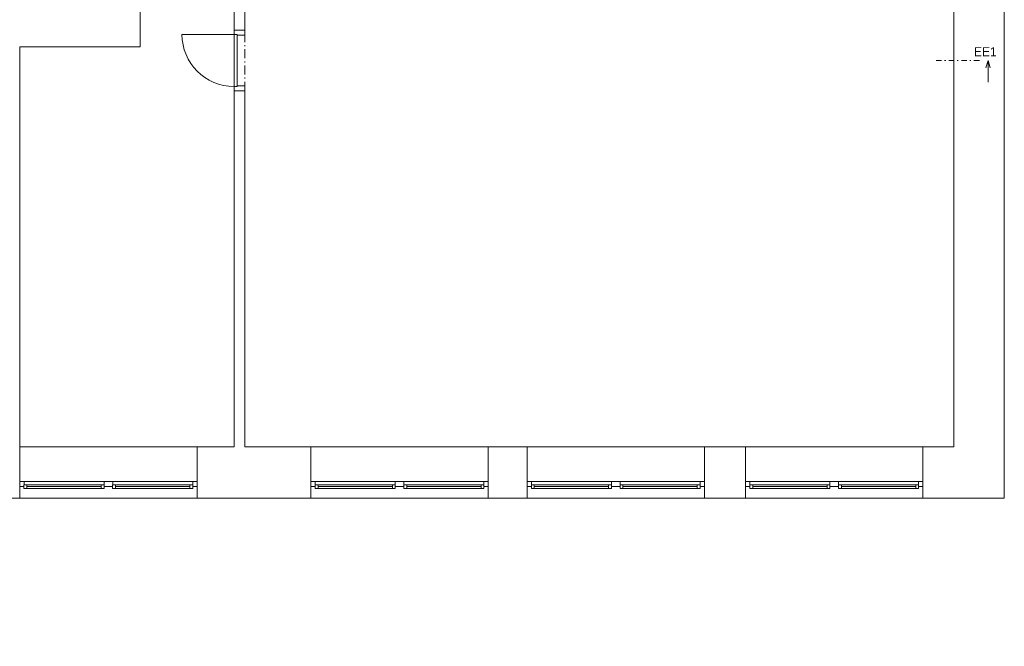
# Model space of a CAD drawing. Header units: millimetres. Extents: x -13540 to 53600, y -37870 to 10383.
# Tile 25 of 26: x 39940 to 53600, y -13526 to -4835. Entities that reach past the tile are written whole.
import ezdxf

# ---------------------------------------------------------------- set-up
doc = ezdxf.new("R2010")
doc.units = ezdxf.units.MM
doc.header["$MEASUREMENT"] = 0
doc.linetypes.add('Čerchovaná M', pattern=[225, 125, -42.5, 15, -42.5])
doc.linetypes.add('Čerchovaná S', pattern=[175, 75, -42.5, 15, -42.5])
for name, color, linetype in [('02_Desky', 7, 'Continuous'), ('02_Zdi VNITŘNÍ - nenosné', 7, 'Continuous'), ('02_Zdi VNITŘNÍ - nosné', 7, 'Continuous'), ('02_Zdi VNĚJŠÍ - nosné.obálka', 7, 'Continuous'), ('13_Značky.řezy', 7, 'Continuous'), ('Otvory – Dveře', 7, 'Continuous'), ('Otvory – Okna', 7, 'Continuous')]:
    doc.layers.add(name, color=color, linetype=linetype)

msp = doc.modelspace()

# ---------------------------------------------------------------- linework, layer by layer
at = {"layer": '02_Desky', "color": 251, "linetype": 'Continuous', "lineweight": 0, "flags": 128}
msp.add_lwpolyline([(-11600, -11123), (-11600, -37870), (0, -37870), (0, -11470), (53600, -11470), (53600, 9980), (41780, 9980), (41780, 0), (18380, 0), (18380, -580), (18220, -580), (14080, -580), (13920, -580), (13920, 0), (0, 0), (0, 10010), (-11600, 10010), (-11600, -3670), (-4900, -3670), (-4900, -11123)], close=True, dxfattribs=at)
at = {"layer": '02_Zdi VNITŘNÍ - nenosné', "color": 251, "linetype": 'Continuous', "lineweight": 0}
for p, q in [((42915, -4980), (43065, -4980)), ((42915, -5820), (43065, -5820))]:
    msp.add_line(p, q, dxfattribs=at)
at = {"layer": '02_Zdi VNITŘNÍ - nenosné', "color": 251, "linetype": 'Continuous', "lineweight": 0, "flags": 128}
for points in [[(42915, -4270), (42915, -4980)], [(43065, -4980), (43065, -4270)], [(39940, -10760), (39940, -5210)], [(42915, -5820), (42915, -10760)], [(43065, -10760), (43065, -5820)]]:
    msp.add_lwpolyline(points, dxfattribs=at)
at = {"layer": '02_Zdi VNITŘNÍ - nosné', "color": 251, "linetype": 'Continuous', "lineweight": 0, "flags": 128}
for points in [[(41610, -5210), (41610, -4690)], [(39940, -5210), (40595, -5210)], [(40595, -5210), (41610, -5210)]]:
    msp.add_lwpolyline(points, dxfattribs=at)
at = {"layer": '02_Zdi VNĚJŠÍ - nosné.obálka', "color": 251, "linetype": 'Continuous', "lineweight": 0}
for p, q in [((39940, -11240), (39940, -10760)), ((42400, -11240), (42400, -10760)), ((43980, -11240), (43980, -10760)), ((46440, -11240), (46440, -10760)), ((46980, -11240), (46980, -10760)), ((49440, -11240), (49440, -10760)), ((50010, -11240), (50010, -10760)), ((52470, -11240), (52470, -10760)), ((39940, -11310), (39940, -11240)), ((39940, -11470), (39940, -11310)), ((42400, -11310), (42400, -11240)), ((42400, -11470), (42400, -11310)), ((43980, -11310), (43980, -11240)), ((43980, -11470), (43980, -11310)), ((46440, -11310), (46440, -11240)), ((46440, -11470), (46440, -11310)), ((46980, -11310), (46980, -11240)), ((46980, -11470), (46980, -11310)), ((49440, -11310), (49440, -11240)), ((49440, -11470), (49440, -11310)), ((50010, -11310), (50010, -11240)), ((50010, -11470), (50010, -11310)), ((52470, -11310), (52470, -11240)), ((52470, -11470), (52470, -11310))]:
    msp.add_line(p, q, dxfattribs=at)
at = {"layer": '02_Zdi VNĚJŠÍ - nosné.obálka', "color": 251, "linetype": 'Continuous', "lineweight": 0, "flags": 128}
for points in [[(53600, -10760), (53600, -3360)], [(52900, -4270), (52900, -10760)], [(42915, -10760), (42400, -10760)], [(43980, -10760), (43065, -10760)], [(46980, -10760), (46440, -10760)], [(50010, -10760), (49440, -10760)], [(52900, -10760), (52470, -10760)], [(53600, -11470), (53600, -10760)], [(42400, -11470), (43980, -11470)], [(46440, -11470), (46980, -11470)], [(49440, -11470), (50010, -11470)], [(52470, -11470), (53600, -11470)]]:
    msp.add_lwpolyline(points, dxfattribs=at)
at = {"layer": '13_Značky.řezy', "color": 251, "linetype": 'Čerchovaná S', "lineweight": 0}
msp.add_line((53254, -5401), (52654, -5401), dxfattribs=at)
at = {"layer": '13_Značky.řezy', "color": 251, "linetype": 'Continuous', "lineweight": 0}
for p, q in [((53344, -5501), (53374, -5401)), ((53374, -5401), (53374, -5701)), ((53404, -5501), (53374, -5401))]:
    msp.add_line(p, q, dxfattribs=at)
at = {"layer": 'Otvory – Dveře', "color": 251, "linetype": 'Continuous', "lineweight": 0}
for p, q in [((42915, -5038), (42191, -5038)), ((43065, -4980), (42915, -4980)), ((42915, -4980), (42915, -5038)), ((42915, -4980), (43065, -4980)), ((42915, -4980), (43065, -4980)), ((42915, -5038), (42955, -5038)), ((42915, -5762), (42915, -5038)), ((42915, -5038), (42955, -5038)), ((42955, -5038), (42955, -5050)), ((42955, -5038), (42955, -5762)), ((42955, -5050), (43065, -5050)), ((43065, -5050), (43065, -4980)), ((42955, -5762), (42915, -5762)), ((42915, -5762), (42915, -5820)), ((42955, -5762), (42915, -5762)), ((42915, -5820), (43065, -5820)), ((42915, -5820), (43065, -5820)), ((42915, -5820), (43065, -5820)), ((43065, -5750), (42955, -5750)), ((42955, -5750), (42955, -5762)), ((43065, -5820), (43065, -5750))]:
    msp.add_line(p, q, dxfattribs=at)
at = {"layer": 'Otvory – Dveře', "color": 251, "linetype": 'Čerchovaná M', "lineweight": 0}
for p, q in [((42915, -5820), (42915, -4980)), ((43065, -5820), (43065, -4980))]:
    msp.add_line(p, q, dxfattribs=at)
at = {"layer": 'Otvory – Dveře', "color": 251, "linetype": 'Continuous', "lineweight": 0}
msp.add_arc((42915, -5038), 724, 180, 270, dxfattribs=at)
at = {"layer": 'Otvory – Okna', "color": 251, "linetype": 'Continuous', "lineweight": 0}
for p, q in [((42400, -10760), (39940, -10760)), ((39940, -11240), (39940, -10760)), ((42400, -11240), (42400, -10760)), ((46440, -10760), (43980, -10760)), ((43980, -11240), (43980, -10760)), ((46440, -11240), (46440, -10760)), ((49440, -10760), (46980, -10760)), ((46980, -11240), (46980, -10760)), ((49440, -11240), (49440, -10760)), ((52470, -10760), (50010, -10760)), ((50010, -11240), (50010, -10760)), ((52470, -11240), (52470, -10760)), ((39940, -11240), (40000, -11240)), ((39940, -11310), (39940, -11240)), ((39940, -11310), (39940, -11240)), ((39999, -11310), (39940, -11310)), ((39940, -11470), (39940, -11310)), ((40000, -11285), (39999, -11285)), ((39999, -11285), (39999, -11310)), ((39999, -11285), (40039, -11285)), ((39999, -11335), (39999, -11285)), ((40039, -11335), (39999, -11335)), ((40000, -11240), (40000, -11285)), ((40000, -11240), (41110, -11240)), ((40039, -11285), (40039, -11335)), ((40039, -11285), (41071, -11285)), ((41071, -11310), (40039, -11310)), ((41071, -11335), (40039, -11335)), ((41071, -11335), (40039, -11335)), ((41071, -11335), (41071, -11285)), ((41071, -11285), (41111, -11285)), ((41111, -11335), (41071, -11335)), ((41110, -11285), (41110, -11240)), ((41110, -11240), (41170, -11240)), ((41111, -11285), (41110, -11285)), ((41111, -11310), (41111, -11285)), ((41111, -11285), (41111, -11335)), ((41170, -11310), (41111, -11310)), ((41170, -11240), (41230, -11240)), ((41229, -11310), (41170, -11310)), ((41230, -11285), (41229, -11285)), ((41229, -11285), (41229, -11310)), ((41229, -11285), (41269, -11285)), ((41229, -11335), (41229, -11285)), ((41269, -11335), (41229, -11335)), ((41230, -11240), (41230, -11285)), ((41230, -11240), (42340, -11240)), ((41269, -11285), (41269, -11335)), ((41269, -11285), (42301, -11285)), ((42301, -11310), (41269, -11310)), ((42301, -11335), (41269, -11335)), ((42301, -11335), (41269, -11335)), ((42301, -11335), (42301, -11285)), ((42301, -11285), (42341, -11285)), ((42341, -11335), (42301, -11335)), ((42340, -11285), (42340, -11240)), ((42340, -11240), (42400, -11240)), ((42341, -11285), (42340, -11285)), ((42341, -11310), (42341, -11285)), ((42341, -11285), (42341, -11335)), ((42400, -11310), (42341, -11310)), ((42400, -11310), (42400, -11240)), ((42400, -11310), (42400, -11240)), ((42400, -11470), (42400, -11310)), ((43980, -11240), (44040, -11240)), ((43980, -11310), (43980, -11240)), ((43980, -11310), (43980, -11240)), ((44039, -11310), (43980, -11310)), ((43980, -11470), (43980, -11310)), ((44040, -11285), (44039, -11285)), ((44039, -11285), (44039, -11310)), ((44039, -11285), (44079, -11285)), ((44039, -11335), (44039, -11285)), ((44079, -11335), (44039, -11335)), ((44040, -11240), (44040, -11285)), ((44040, -11240), (45150, -11240)), ((44079, -11285), (44079, -11335)), ((44079, -11285), (45111, -11285)), ((45111, -11310), (44079, -11310)), ((45111, -11335), (44079, -11335)), ((45111, -11335), (44079, -11335)), ((45111, -11335), (45111, -11285)), ((45111, -11285), (45151, -11285)), ((45151, -11335), (45111, -11335)), ((45150, -11285), (45150, -11240)), ((45150, -11240), (45210, -11240)), ((45151, -11285), (45150, -11285)), ((45151, -11310), (45151, -11285)), ((45151, -11285), (45151, -11335)), ((45210, -11310), (45151, -11310)), ((45210, -11240), (45270, -11240)), ((45269, -11310), (45210, -11310)), ((45270, -11285), (45269, -11285)), ((45269, -11285), (45269, -11310)), ((45269, -11285), (45309, -11285)), ((45269, -11335), (45269, -11285)), ((45309, -11335), (45269, -11335)), ((45270, -11240), (45270, -11285)), ((45270, -11240), (46380, -11240)), ((45309, -11285), (45309, -11335)), ((45309, -11285), (46341, -11285)), ((46341, -11310), (45309, -11310)), ((46341, -11335), (45309, -11335)), ((46341, -11335), (45309, -11335)), ((46341, -11335), (46341, -11285)), ((46341, -11285), (46381, -11285)), ((46381, -11335), (46341, -11335)), ((46380, -11285), (46380, -11240)), ((46380, -11240), (46440, -11240)), ((46381, -11285), (46380, -11285)), ((46381, -11310), (46381, -11285)), ((46381, -11285), (46381, -11335)), ((46440, -11310), (46381, -11310)), ((46440, -11310), (46440, -11240)), ((46440, -11310), (46440, -11240)), ((46440, -11470), (46440, -11310)), ((46980, -11240), (47040, -11240)), ((46980, -11310), (46980, -11240)), ((46980, -11310), (46980, -11240)), ((47039, -11310), (46980, -11310)), ((46980, -11470), (46980, -11310)), ((47040, -11285), (47039, -11285)), ((47039, -11285), (47039, -11310)), ((47039, -11285), (47079, -11285)), ((47039, -11335), (47039, -11285)), ((47079, -11335), (47039, -11335)), ((47040, -11240), (47040, -11285)), ((47040, -11240), (48150, -11240)), ((47079, -11285), (47079, -11335)), ((47079, -11285), (48111, -11285)), ((48111, -11310), (47079, -11310)), ((48111, -11335), (47079, -11335)), ((48111, -11335), (47079, -11335)), ((48111, -11335), (48111, -11285)), ((48111, -11285), (48151, -11285)), ((48151, -11335), (48111, -11335)), ((48150, -11285), (48150, -11240)), ((48150, -11240), (48210, -11240)), ((48151, -11285), (48150, -11285)), ((48151, -11310), (48151, -11285)), ((48151, -11285), (48151, -11335)), ((48210, -11310), (48151, -11310)), ((48210, -11240), (48270, -11240)), ((48269, -11310), (48210, -11310)), ((48270, -11285), (48269, -11285)), ((48269, -11285), (48269, -11310)), ((48269, -11285), (48309, -11285)), ((48269, -11335), (48269, -11285)), ((48309, -11335), (48269, -11335)), ((48270, -11240), (48270, -11285)), ((48270, -11240), (49380, -11240)), ((48309, -11285), (48309, -11335)), ((48309, -11285), (49341, -11285)), ((49341, -11310), (48309, -11310)), ((49341, -11335), (48309, -11335)), ((49341, -11335), (48309, -11335)), ((49341, -11335), (49341, -11285)), ((49341, -11285), (49381, -11285)), ((49381, -11335), (49341, -11335)), ((49380, -11285), (49380, -11240)), ((49380, -11240), (49440, -11240)), ((49381, -11285), (49380, -11285)), ((49381, -11310), (49381, -11285)), ((49381, -11285), (49381, -11335)), ((49440, -11310), (49381, -11310)), ((49440, -11310), (49440, -11240)), ((49440, -11310), (49440, -11240)), ((49440, -11470), (49440, -11310)), ((50010, -11240), (50070, -11240)), ((50010, -11310), (50010, -11240)), ((50010, -11310), (50010, -11240)), ((50069, -11310), (50010, -11310)), ((50010, -11470), (50010, -11310)), ((50070, -11285), (50069, -11285)), ((50069, -11285), (50069, -11310)), ((50069, -11285), (50109, -11285)), ((50069, -11335), (50069, -11285)), ((50109, -11335), (50069, -11335)), ((50070, -11240), (50070, -11285)), ((50070, -11240), (51180, -11240)), ((50109, -11285), (50109, -11335)), ((50109, -11285), (51141, -11285)), ((51141, -11310), (50109, -11310)), ((51141, -11335), (50109, -11335)), ((51141, -11335), (50109, -11335)), ((51141, -11335), (51141, -11285)), ((51141, -11285), (51181, -11285)), ((51181, -11335), (51141, -11335)), ((51180, -11285), (51180, -11240)), ((51180, -11240), (51240, -11240)), ((51181, -11285), (51180, -11285)), ((51181, -11310), (51181, -11285)), ((51181, -11285), (51181, -11335)), ((51240, -11310), (51181, -11310)), ((51240, -11240), (51300, -11240)), ((51299, -11310), (51240, -11310)), ((51300, -11285), (51299, -11285)), ((51299, -11285), (51299, -11310)), ((51299, -11285), (51339, -11285)), ((51299, -11335), (51299, -11285)), ((51339, -11335), (51299, -11335)), ((51300, -11240), (51300, -11285)), ((51300, -11240), (52410, -11240)), ((51339, -11285), (51339, -11335)), ((51339, -11285), (52371, -11285)), ((52371, -11310), (51339, -11310)), ((52371, -11335), (51339, -11335)), ((52371, -11335), (51339, -11335)), ((52371, -11335), (52371, -11285)), ((52371, -11285), (52411, -11285)), ((52411, -11335), (52371, -11335)), ((52410, -11285), (52410, -11240)), ((52410, -11240), (52470, -11240)), ((52411, -11285), (52410, -11285)), ((52411, -11310), (52411, -11285)), ((52411, -11285), (52411, -11335)), ((52470, -11310), (52411, -11310)), ((52470, -11310), (52470, -11240)), ((52470, -11310), (52470, -11240)), ((52470, -11470), (52470, -11310)), ((42400, -11470), (39940, -11470)), ((46440, -11470), (43980, -11470)), ((49440, -11470), (46980, -11470)), ((52470, -11470), (50010, -11470))]:
    msp.add_line(p, q, dxfattribs=at)

# ---------------------------------------------------------------- texts
at = {"layer": '13_Značky.řezy', "color": 251, "lineweight": 0, "insert": (53178, -5341), "char_height": 125, "attachment_point": 7}
msp.add_mtext('\\A1;\\pt0;EE1', dxfattribs=at)

doc.saveas('drawing.dxf')
